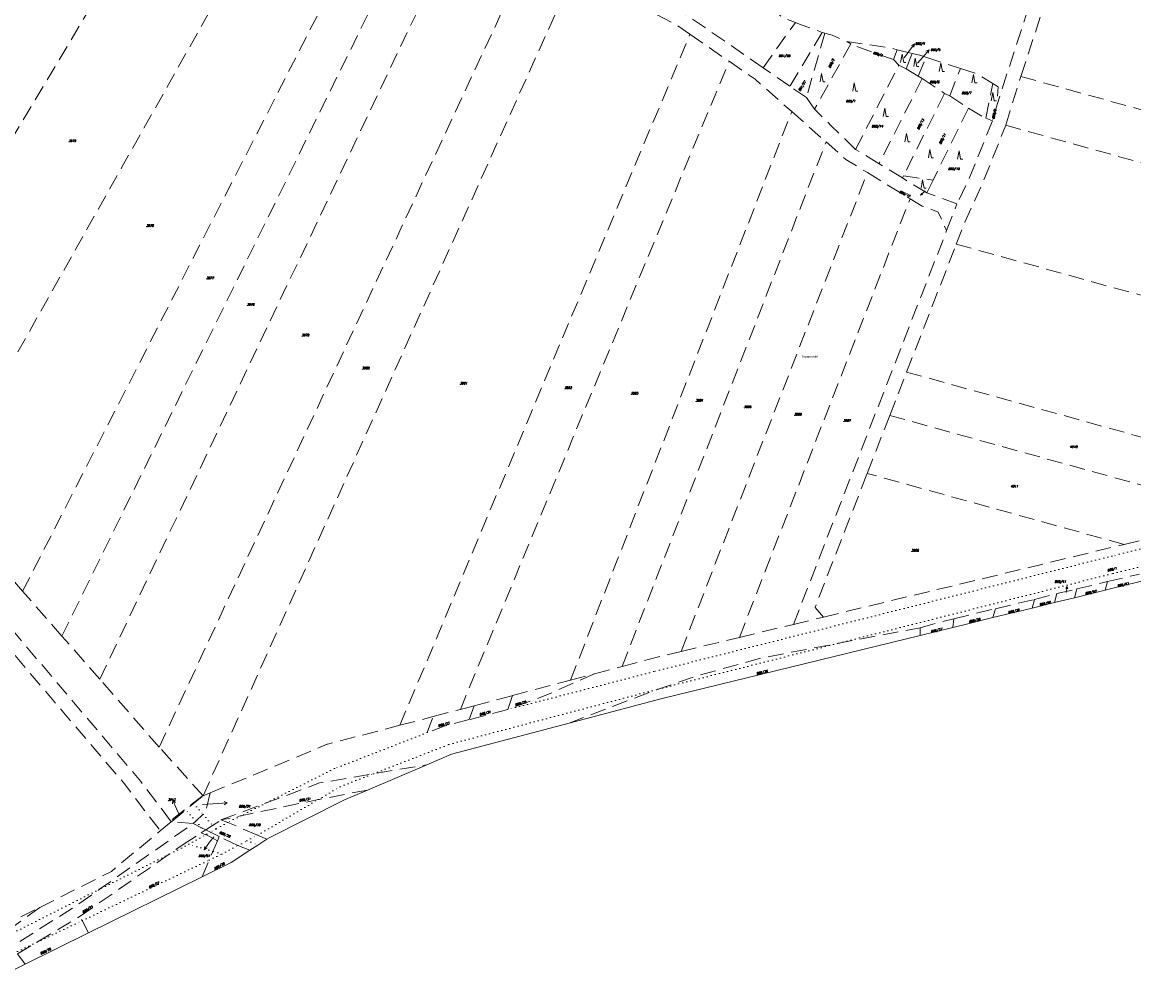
# Model space of a CAD drawing. Header units: metres. Extents: x -626722 to -621116, y -1178216 to -1174550.
# Tile 60 of 86: x -622781 to -622424, y -1178216 to -1177907. Entities that reach past the tile are written whole.
import ezdxf
from ezdxf.enums import TextEntityAlignment as Align

# ---------------------------------------------------------------- set-up
doc = ezdxf.new("R2010")
doc.units = ezdxf.units.M
doc.header["$MEASUREMENT"] = 0
doc.linetypes.add('DASHEDX2', pattern=[1.5, 1, -0.5])
doc.linetypes.add('DOT', pattern=[0.25, 0, -0.25])
for name, color, linetype, lineweight in [('8_kat_KN_Hranice katastrů', 200, 'FENCELINE1', 25), ('8_kat_KN_Hranice parcel', 200, 'DASHEDX2', 25), ('8_kat_KN_PČ popisy', 210, 'Continuous', 0), ('8_kat_KN_Slučkové čáry', 200, 'DOT', 25), ('8_kat_KN_Značky kultur', 7, 'Continuous', 0), ('8_kat_KN_Čísla parcel', 200, 'Continuous', 25)]:
    doc.layers.add(name, color=color, linetype=linetype, lineweight=lineweight)
doc.layers.add('8_kat_KN_Pomístní_názvy', color=210, linetype='Continuous')
doc.styles.add('Style-cs_Working', font='cs_Working.shx')
doc.styles.add('Style-ITALICS', font='ITALICS.shx')
doc.linetypes.add('FENCELINE1', pattern='A,0.25,-0.1,[133,ltypeshp.shx,S=0.1,R=0,X=-0.1,Y=0],-0.1,1', length=1.45)

# ---------------------------------------------------------------- blocks, each defined once
blk = doc.blocks.new('1029_3')
at = {"layer": '8_kat_KN_PČ popisy', "color": 6, "linetype": 'Continuous', "lineweight": 0}
for p, q in [((0, 0), (1.76, 2.43)), ((1.76, 2.43), (0.77, 1.91)), ((1.76, 2.43), (1.58, 1.32))]:
    blk.add_line(p, q, dxfattribs=at)
blk = doc.blocks.new('1029_4')
at = {"layer": '8_kat_KN_PČ popisy', "color": 6, "linetype": 'Continuous', "lineweight": 0}
for p, q in [((0, 0), (1.97, 2.27)), ((1.97, 2.27), (0.93, 1.84)), ((1.97, 2.27), (1.69, 1.18))]:
    blk.add_line(p, q, dxfattribs=at)
blk = doc.blocks.new('1029_5')
at = {"layer": '8_kat_KN_PČ popisy', "color": 6, "linetype": 'Continuous', "lineweight": 0}
for p, q in [((0, 0), (-1.42, -1.42)), ((-1.42, -1.42), (-1.19, -0.71)), ((-1.42, -1.42), (-0.71, -1.19))]:
    blk.add_line(p, q, dxfattribs=at)
blk = doc.blocks.new('1029_45')
at = {"layer": '8_kat_KN_PČ popisy', "color": 6, "linetype": 'Continuous', "lineweight": 0}
for p, q in [((0.31, 1.99), (-0.12, 1.38)), ((0, 0), (0.31, 1.99)), ((0.31, 1.99), (0.54, 1.27))]:
    blk.add_line(p, q, dxfattribs=at)
blk = doc.blocks.new('1029_51')
at = {"layer": '8_kat_KN_PČ popisy', "color": 6, "linetype": 'Continuous', "lineweight": 0}
for p, q in [((0, 0), (2.99, 0.21)), ((2.99, 0.21), (1.96, 0.64)), ((2.99, 0.21), (2.03, -0.36))]:
    blk.add_line(p, q, dxfattribs=at)
blk = doc.blocks.new('1029_61')
at = {"layer": '8_kat_KN_PČ popisy', "color": 6, "linetype": 'Continuous', "lineweight": 0}
for p, q in [((-1.22, 2.74), (-1.27, 1.62)), ((0, 0), (-1.22, 2.74)), ((-1.22, 2.74), (-0.36, 2.03))]:
    blk.add_line(p, q, dxfattribs=at)
blk = doc.blocks.new('1029_261')
at = {"layer": '8_kat_KN_PČ popisy', "color": 6, "linetype": 'Continuous', "lineweight": 0}
for p, q in [((0, 0), (-1.76, -2.43)), ((-1.76, -2.43), (-1.58, -1.32)), ((-1.76, -2.43), (-0.77, -1.91))]:
    blk.add_line(p, q, dxfattribs=at)
blk = doc.blocks.new('3.08_1')
at = {"layer": '8_kat_KN_Značky kultur', "color": 7, "linetype": 'Continuous', "lineweight": 13}
for p, q in [((0, 2.68), (-0.5, 0)), ((0.5, 0), (0, 2.68)), ((0.5, 0), (1.17, 0))]:
    blk.add_line(p, q, dxfattribs=at)

msp = doc.modelspace()

# ---------------------------------------------------------------- linework, layer by layer
at = {"layer": '8_kat_KN_Hranice katastrů', "lineweight": 13, "flags": 128}
msp.add_lwpolyline([(-625852.04, -1174626.53), (-626040.35, -1174699.9), (-626044.84, -1174701.65), (-626079.82, -1174732.74), (-626087.17, -1174724.59), (-626094.59, -1174716.36), (-626108.29, -1174725.86), (-626139.6, -1174663), (-626142.76, -1174651.47), (-626147.58, -1174633.84), (-626177.49, -1174657.65), (-626189.84, -1174646.23), (-626197.97, -1174638.7), (-626204.07, -1174633.06), (-626210.75, -1174626.88), (-626221.49, -1174616.94), (-626226.53, -1174612.28), (-626235.01, -1174604.43), (-626243.82, -1174596.28), (-626253.16, -1174587.64), (-626262.1, -1174579.36), (-626263.17, -1174578.37), (-626268.76, -1174573.2), (-626272.87, -1174569.4), (-626280.35, -1174562.48), (-626284.23, -1174558.89), (-626366.4, -1174553.29), (-626375.76, -1174552.65), (-626384.06, -1174552.09), (-626393.5, -1174551.44), (-626402.5, -1174550.83), (-626410.43, -1174550.29), (-626456.76, -1174672.2), (-626471.93, -1174695.74), (-626482.81, -1174713.06), (-626484.56, -1174715.84), (-626487.17, -1174720), (-626488.89, -1174723.62), (-626502.09, -1174751.47), (-626516.03, -1174780.89), (-626528.59, -1174807.4), (-626550.57, -1174812.23), (-626562.79, -1174814.91), (-626576.86, -1174818.14), (-626580.35, -1174818.94), (-626645.6, -1174953.22), (-626653.03, -1174970.15), (-626684.55, -1175037.86), (-626686, -1175040.97), (-626687.55, -1175044.3), (-626631.84, -1175118.59), (-626630.36, -1175120.56), (-626625.88, -1175124.38), (-626622.8, -1175127), (-626620, -1175129.38), (-626609.13, -1175138.65), (-626600.28, -1175161.93), (-626597.68, -1175186.91), (-626579.19, -1175203.5), (-626599.8, -1175222.22), (-626600.81, -1175225.76), (-626601.9, -1175229.61), (-626605.75, -1175243.12), (-626640.34, -1175364.6), (-626651.76, -1175404.73), (-626653.94, -1175412.37), (-626665.96, -1175418.01), (-626676.58, -1175422.98), (-626699.62, -1175445.56), (-626716.99, -1175471.64), (-626721.57, -1175478.51), (-626718.08, -1175490.63), (-626689.37, -1175590.24), (-626688.95, -1175591.71), (-626681.58, -1175617.3), (-626680.38, -1175637.27), (-626679.64, -1175649.67), (-626676.23, -1175706.44), (-626671.98, -1175777.17), (-626668.1, -1175841.75), (-626664.26, -1175877.5), (-626656.46, -1175949.97), (-626693.18, -1175993.2), (-626689.21, -1176029.64), (-626687.52, -1176031.68), (-626686.33, -1176033.12), (-626684.94, -1176034.8), (-626683.79, -1176036.18), (-626614, -1176120.42), (-626602.4, -1176130.73), (-626593.12, -1176137.86), (-626584.96, -1176144.14), (-626547.27, -1176144.38), (-626533.77, -1176144.46), (-626504.81, -1176143.65), (-626406.93, -1176152.31), (-626409.37, -1176159.67), (-626415.14, -1176177.06), (-626421.53, -1176196.31), (-626431.16, -1176225.32), (-626419.99, -1176232.13), (-626407.48, -1176241.56), (-626403.01, -1176244.94), (-626392.15, -1176253.13), (-626383.56, -1176259.6), (-626365.29, -1176273.38), (-626360.83, -1176275.9), (-626330.82, -1176292.85), (-626328.3, -1176294.69), (-626325.4, -1176296.82), (-626321.02, -1176300.02), (-626320.14, -1176301.38), (-626309.08, -1176318.54), (-626303.56, -1176327.1), (-626275.19, -1176343.14), (-626230.13, -1176368.62), (-626220.88, -1176362.84), (-626205.06, -1176368.5), (-626197.34, -1176371.41), (-626193.44, -1176372.88), (-626183.79, -1176376.53), (-626174.84, -1176382.62), (-626170.14, -1176387.02), (-626162.46, -1176394.2), (-626143.33, -1176415.21), (-626136.56, -1176422.64), (-626124.57, -1176443.84), (-626101.66, -1176469.79), (-626095.62, -1176476.63), (-626092.92, -1176473.71), (-626091.09, -1176475.08), (-626067.85, -1176492.43), (-626063.21, -1176495.9), (-626032.24, -1176523.03), (-626014.15, -1176529.78), (-626012.39, -1176529.73), (-625959.45, -1176528.25), (-625951.98, -1176531.09), (-625931.5, -1176538.9), (-625906.21, -1176553.11), (-625904.25, -1176554.21), (-625893.59, -1176557.55), (-625863.9, -1176576.76), (-625847.42, -1176579.14), (-625797.53, -1176586.33), (-625790.2, -1176587.39), (-625782.61, -1176588.48), (-625767.55, -1176590.66), (-625757.66, -1176592.09), (-625749.89, -1176593.21), (-625740.01, -1176594.64), (-625731.85, -1176595.81), (-625724.25, -1176596.91), (-625659.61, -1176606.23), (-625600.82, -1176614.71), (-625580.89, -1176617.58), (-625566.09, -1176619.72), (-625500.04, -1176629.25), (-625441.67, -1176637.67), (-625428.63, -1176639.55), (-625419.79, -1176635.78), (-625390.47, -1176623.27), (-625379.99, -1176631.32), (-625377.22, -1176633.45), (-625374.21, -1176639.52), (-625372.83, -1176641.65), (-625355.33, -1176677.54), (-625334.79, -1176715.1), (-625291.65, -1176758.17), (-625291.16, -1176758.66), (-625296.47, -1176769.25), (-625299.22, -1176774.94), (-625302.88, -1176782.5), (-625305.03, -1176793.68), (-625310.51, -1176822.23), (-625312.64, -1176833.29), (-625314.29, -1176841.87), (-625286.37, -1176852.42), (-625282.23, -1176853.99), (-625278.44, -1176855.42), (-625271.46, -1176858.07), (-625265.75, -1176860.23), (-625257.66, -1176863.28), (-625251.67, -1176865.54), (-625243.64, -1176868.58), (-625239.69, -1176870.07), (-625235.92, -1176871.5), (-625233, -1176872.61), (-625230.97, -1176873.37), (-625228.83, -1176874.18), (-625225.65, -1176875.39), (-625220.76, -1176877.24), (-625213.57, -1176879.95), (-625208.53, -1176881.86), (-625207.5, -1176882.25), (-625203.79, -1176882.99), (-625200.71, -1176883.61), (-625196.76, -1176884.4), (-625194.16, -1176884.91), (-625188.65, -1176886.01), (-625185.69, -1176886.6), (-625181.13, -1176887.52), (-625178.38, -1176888.07), (-625173.33, -1176889.07), (-625169.8, -1176889.78), (-625166.58, -1176890.42), (-625161.66, -1176891.41), (-625157.37, -1176892.26), (-625150.47, -1176893.64), (-625143.76, -1176894.98), (-625140.44, -1176895.65), (-625128.3, -1176894.51), (-625120.25, -1176893.76), (-625112.59, -1176893.04), (-625102.63, -1176892.11), (-625090.44, -1176890.97), (-625063.86, -1176897.07), (-625035.95, -1176903.47), (-625022.31, -1176906.6), (-625009.45, -1176909.55), (-624998.78, -1176912), (-624995.3, -1176912.8), (-625007.88, -1176967.15), (-625008.17, -1176968.39), (-625009.14, -1176972.57), (-624986.76, -1176980.28), (-624913.21, -1176997.19), (-624884.87, -1176999.81), (-624883.16, -1177024.84), (-624861.48, -1177028.76), (-624846.56, -1177030.78), (-624834.36, -1177032.44), (-624809.84, -1177029.18), (-624805.18, -1177026.79), (-624782.47, -1177015.11), (-624767.57, -1177010.58), (-624734.91, -1177007.55), (-624731.97, -1177006.52), (-624717.58, -1177001.48), (-624709.41, -1176998.62), (-624707.93, -1176998.1), (-624705.65, -1177001.63), (-624697.38, -1177014.35), (-624692.91, -1177021.23), (-624654.81, -1177110.04), (-624637.1, -1177114.08), (-624623.6, -1177117.16), (-624609.33, -1177120.42), (-624593.82, -1177123.95), (-624579.56, -1177127.21), (-624568.19, -1177129.8), (-624562.55, -1177131.09), (-624558.15, -1177132.09), (-624531.5, -1177138.17), (-624463.75, -1177155.33), (-624456.48, -1177157.17), (-624450.44, -1177158.7), (-624438.33, -1177161.77), (-624430.47, -1177163.76), (-624417.85, -1177166.96), (-624365.74, -1177180.16), (-624315.56, -1177192.88), (-624293.21, -1177198.54), (-624291.46, -1177198.98), (-624269.71, -1177204.49), (-624219.52, -1177217.21), (-624177.44, -1177227.71), (-624170.59, -1177229.04), (-624164.77, -1177230.17), (-624163.84, -1177230.35), (-624137.63, -1177236.06), (-624135.98, -1177236.43), (-624134.62, -1177236.74), (-624128.76, -1177238.06), (-624126.05, -1177238.67), (-624075.58, -1177277.81), (-624010.92, -1177327.96), (-623980.59, -1177351.48), (-623963.9, -1177364.42), (-623961.95, -1177365.93), (-623960.02, -1177367.43), (-623958.36, -1177368.72), (-623957.21, -1177370.73), (-623956.24, -1177372.43), (-623953.07, -1177377.97), (-623944.01, -1177379.83), (-623941.71, -1177380.3), (-623930.34, -1177382.63), (-623795.45, -1177410.26), (-623737.18, -1177422.2), (-623726.41, -1177424.41), (-623719.17, -1177425.89), (-623704.71, -1177428.85), (-623697.74, -1177430.28), (-623691.6, -1177431.54), (-623685.53, -1177432.78), (-623679.04, -1177434.11), (-623672.5, -1177435.45), (-623665.66, -1177436.85), (-623659.17, -1177438.18), (-623646.49, -1177440.78), (-623640.87, -1177441.93), (-623625.74, -1177445.03), (-623626.14, -1177447.49), (-623626.46, -1177449.46), (-623626.86, -1177451.92), (-623622.56, -1177452.81), (-623615.96, -1177454.18), (-623608.24, -1177455.78), (-623597.23, -1177458.06), (-623571.65, -1177463.35), (-623563.33, -1177465.08), (-623553.82, -1177467.05), (-623537.12, -1177470.5), (-623519.98, -1177474.05), (-623513.98, -1177475.3), (-623460.27, -1177486.42), (-623461.13, -1177491.34), (-623461.71, -1177494.67), (-623465.49, -1177516.45), (-623482.16, -1177612.45), (-623502.72, -1177730.81), (-623503.88, -1177737.5), (-623504.31, -1177740.18), (-623504.62, -1177742.13), (-623505.08, -1177745.05), (-623502.72, -1177745.5), (-623480.65, -1177750.11), (-623468.69, -1177752.61), (-623434.69, -1177759.71), (-623431.3, -1177760.42), (-623411.88, -1177764.48), (-623403.24, -1177766.28), (-623401.25, -1177766.7), (-623399.85, -1177766.95), (-623395.04, -1177767.79), (-623375.45, -1177771.24), (-623371.57, -1177787.88), (-623369.81, -1177795.42), (-623345.41, -1177899.96), (-623331.38, -1177960.09), (-623330.3, -1177964.72), (-623330.16, -1177965.32), (-623330.71, -1177967.86), (-623332.08, -1177974.23), (-623332.26, -1177975.07), (-623332.78, -1177977.46), (-623328.58, -1177978.24), (-623313.3, -1177981.08), (-623287.47, -1177990.63), (-623264.45, -1178002.83), (-623261.29, -1178004.34), (-623253.54, -1178008.05), (-623242.61, -1178013.28), (-623237.92, -1178015.52), (-623150.45, -1178060.72), (-623147.34, -1178062.33), (-623102, -1178085.75), (-622964.39, -1178156.68), (-622922.17, -1178178.6), (-622878.91, -1178194.83), (-622877.34, -1178195.42), (-622828.97, -1178211.5), (-622812.21, -1178214.98), (-622808.58, -1178215.73), (-622807.82, -1178215.61), (-622800.1, -1178214.37), (-622795.23, -1178213.6), (-622785.8, -1178212.09), (-622780.44, -1178209.44), (-622760.13, -1178199.4), (-622723.64, -1178181.35), (-622714.31, -1178176.74), (-622708.27, -1178172.83), (-622705.71, -1178171.18), (-622702.81, -1178169.3), (-622702.1, -1178168.84), (-622677.92, -1178156.68), (-622670.5, -1178153.51), (-622651.49, -1178145.38), (-622643.54, -1178141.98), (-622605.79, -1178132), (-622576.29, -1178124.2), (-622492.96, -1178103.84), (-622482.49, -1178101.28), (-622477.67, -1178100.1), (-622469.7, -1178098.15), (-622457.02, -1178095.06), (-622449.88, -1178093.31), (-622443.45, -1178091.74), (-622433.61, -1178089.33), (-622431.06, -1178088.71), (-622423.14, -1178086.72), (-622412.11, -1178083.94), (-622405.93, -1178082.38), (-622400.06, -1178080.91), (-622395.05, -1178079.64), (-622391.18, -1178078.67), (-622356.2, -1178069.86), (-622351.1, -1178068.58), (-622340.21, -1178065.84), (-622334.46, -1178064.39), (-622329.5, -1178063.14), (-622318.7, -1178060.42), (-622308.12, -1178057.76), (-622297.43, -1178055.06), (-622287.34, -1178052.52), (-622279.56, -1178050.56), (-622235.46, -1178039.46), (-622232.64, -1178038.76), (-622199.97, -1178030.63), (-622087.18, -1178002.56), (-622085.85, -1178002.23), (-622081.88, -1178001.34), (-622080.97, -1177998.22), (-622078.95, -1177991.33), (-622078.18, -1177988.69), (-622074.87, -1177975.28), (-622073.81, -1177970.98), (-622059.95, -1177914.89), (-622055.85, -1177875.6), (-622054.42, -1177858.33), (-622038.55, -1177798.48), (-622036.99, -1177789.81), (-622068.8, -1177779.38), (-622087.72, -1177773.17), (-622109.7, -1177760.45), (-622118.17, -1177755.55), (-622120.26, -1177752.94), (-622152.52, -1177712.6), (-622181.7, -1177693.4), (-622264.99, -1177665.15), (-622291.95, -1177659), (-622360.46, -1177643.93), (-622367.2, -1177642.45), (-622378.61, -1177636.84), (-622423.28, -1177605.81), (-622461.58, -1177568.64), (-622484.26, -1177552.66), (-622597.41, -1177527.71), (-622635.3, -1177509), (-622658.05, -1177502.91), (-622725.11, -1177494.82), (-622731.43, -1177491.33), (-622738.6, -1177487.37), (-622741.35, -1177485.85), (-622747.51, -1177487.23), (-622781.03, -1177494.72), (-622781.56, -1177493.2), (-622782.07, -1177491.71), (-622783.44, -1177487.73), (-622784.4, -1177484.95), (-622786.68, -1177477.63), (-622768.07, -1177471.87), (-622726.08, -1177458.86), (-622708.4, -1177453.39), (-622702.77, -1177451.64), (-622684.6, -1177446.02), (-622568.57, -1177410.08), (-622555.54, -1177406.23), (-622562.78, -1177372.51), (-622566.79, -1177361.45), (-622570.17, -1177352.12), (-622575.79, -1177336.61), (-622578.15, -1177330.14), (-622579.7, -1177325.87), (-622592.9, -1177289.64), (-622595.15, -1177283.48), (-622599.08, -1177272.69), (-622598.15, -1177272.02), (-622596.62, -1177270.91), (-622590.17, -1177266.25), (-622587.06, -1177264.01), (-622567.07, -1177274.84), (-622530.66, -1177265.46), (-622512.42, -1177244.02), (-622499.95, -1177220.44), (-622498.04, -1177199.81), (-622497.43, -1177193.25), (-622513.53, -1177163.74), (-622536.86, -1177114.27), (-622538.02, -1177097.04), (-622544.27, -1177004.46), (-622545.01, -1176993.53), (-622545.28, -1176989.54), (-622525.81, -1176919.76), (-622519.47, -1176904.57), (-622516.52, -1176895.56), (-622512.57, -1176883.51), (-622497.26, -1176836.75), (-622496.44, -1176835.36), (-622470.35, -1176791.24), (-622470.21, -1176791), (-622467.4, -1176786.25), (-622434.65, -1176761.78), (-622430.98, -1176756.2), (-622417.74, -1176736.1), (-622397.39, -1176663.53), (-622375.31, -1176618.82), (-622351.21, -1176606.81), (-622331.55, -1176584.66), (-622297.25, -1176515.77), (-622247.39, -1176461.84), (-622221.21, -1176441.78), (-622198.71, -1176431.48), (-622182.15, -1176419.39), (-622160.36, -1176419.51), (-622158.27, -1176422.4), (-622156.31, -1176425.09), (-622155.37, -1176426.4), (-622146.92, -1176438.05), (-622136.86, -1176442.9), (-622125.45, -1176444.04), (-622118.72, -1176444.71), (-622111.76, -1176445.4), (-622111.04, -1176445.47), (-622097.72, -1176446.8), (-622062.24, -1176442.63), (-622025.22, -1176458.05), (-622020.19, -1176461.21), (-622012.4, -1176466.11), (-622001.09, -1176475.06), (-621971.85, -1176491.46), (-621963.89, -1176495.93), (-621961.96, -1176497.01), (-621962.13, -1176493.44), (-621962.85, -1176477.76), (-621969.83, -1176473.02), (-621972.32, -1176471.33), (-621972.38, -1176471.28), (-621977.22, -1176468), (-621984.53, -1176463.03), (-621989.76, -1176459.47), (-622003.38, -1176443.22), (-622023.55, -1176435.19), (-622030.74, -1176432.32), (-622048.78, -1176426.57), (-622102.82, -1176409.35), (-622132.66, -1176383.61), (-622141.78, -1176379.09), (-622162.3, -1176368.94), (-622182.81, -1176358.78), (-622203.33, -1176348.62), (-622215.84, -1176342.43), (-622217.61, -1176341.55), (-622237.69, -1176347.6), (-622252.54, -1176347.82), (-622264.51, -1176347.99), (-622271.49, -1176348.1), (-622278.66, -1176348.2), (-622303.55, -1176348.57), (-622307.74, -1176348.24), (-622313.05, -1176347.82), (-622509.65, -1176332.31), (-622522.44, -1176331.3), (-622523.47, -1176328.33), (-622525.73, -1176321.86), (-622526.91, -1176318.45), (-622529.58, -1176310.79), (-622538.84, -1176284.24), (-622573.66, -1176272.8), (-622575.07, -1176272.35), (-622602.72, -1176263.46), (-622652.9, -1176250.88), (-622661.13, -1176248.81), (-622667.67, -1176247.17), (-622668.41, -1176247.08), (-622670.8, -1176246.78), (-622673.67, -1176246.42), (-622674.5, -1176246.32), (-622692.64, -1176244.07), (-622696.28, -1176243.62), (-622700.57, -1176243.09), (-622707.85, -1176242.18), (-622716.13, -1176241.16), (-622723.9, -1176240.2), (-622731.95, -1176239.2), (-622732.34, -1176239.15), (-622739.58, -1176238.25), (-622746.64, -1176237.37), (-622749.55, -1176237.01), (-622733.65, -1176154.44), (-622700.54, -1175982.48), (-622700.36, -1175981.54), (-622699.67, -1175977.97), (-622698.92, -1175974.04), (-622698.34, -1175971.01), (-622687.88, -1175916.7), (-622660.91, -1175766.94), (-622654.83, -1175733.2), (-622640.45, -1175684.53), (-622638.82, -1175679.04), (-622638.47, -1175677.86), (-622636.01, -1175669.51), (-622640.99, -1175669.14), (-622659.28, -1175667.79), (-622679.29, -1175649.45), (-622710.67, -1175613.63), (-622736.93, -1175603.53), (-622780.89, -1175586.63), (-622817.66, -1175573.34), (-622850.41, -1175560.14), (-622858.52, -1175556.87), (-622865.8, -1175554.67), (-622894.55, -1175546.01), (-622923.33, -1175540.13), (-622924.99, -1175540.08), (-622938.18, -1175539.71), (-622986.92, -1175538.35), (-622996.3, -1175545.8), (-623004.02, -1175547.35), (-623009.54, -1175543.61), (-623024.77, -1175537.84), (-623039.52, -1175532.26), (-623088.53, -1175522.77), (-623098.46, -1175520.85), (-623183.64, -1175504.36), (-623188.06, -1175503.5), (-623213.91, -1175498.5), (-623314.42, -1175479.04), (-623334.39, -1175475.17), (-623358.28, -1175470.55), (-623367.67, -1175468.73), (-623403.57, -1175461.78), (-623407.64, -1175460.99), (-623451.72, -1175452.45), (-623471.52, -1175448.62), (-623476.63, -1175447.63), (-623503.08, -1175442.51), (-623545.94, -1175434.21), (-623571.62, -1175429.24), (-623574.73, -1175428.64), (-623582.71, -1175427.09), (-623584.32, -1175426.78), (-623593.92, -1175424.92), (-623598.69, -1175424), (-623621.54, -1175416.62), (-623641.26, -1175410.25), (-623645.3, -1175407.72), (-623651.85, -1175403.62), (-623661.11, -1175401.57), (-623677.99, -1175395.49), (-623716.17, -1175381.75), (-623821.31, -1175343.9), (-623822.78, -1175343.37), (-623826.37, -1175352.23), (-623838.09, -1175381.12), (-623839.41, -1175384.36), (-623842.48, -1175391.94), (-623844.76, -1175397.56), (-623848.71, -1175395.95), (-623853.6, -1175393.95), (-623864.51, -1175389.49), (-623877.04, -1175384.37), (-623899.48, -1175375.2), (-623913.17, -1175369.61), (-623921.39, -1175366.25), (-623931.98, -1175361.92), (-623943.52, -1175357.2), (-623947.18, -1175355.71), (-623952.99, -1175353.34), (-623965.84, -1175349.08), (-623972.42, -1175346.9), (-623984.43, -1175342.92), (-623992.28, -1175340.32), (-624017.35, -1175332.01), (-624032.51, -1175326.98), (-624046.92, -1175322.21), (-624061.99, -1175317.21), (-624073.47, -1175313.41), (-624076.66, -1175312.35), (-624087.61, -1175308.71), (-624091.33, -1175307.48), (-624101.34, -1175304.17), (-624106.82, -1175302.35), (-624113.5, -1175301.17), (-624118.24, -1175300.33), (-624129.53, -1175298.33), (-624133.89, -1175297.56), (-624151.02, -1175294.53), (-624151.52, -1175294.44), (-624172.03, -1175290.81), (-624186.19, -1175288.3), (-624187.09, -1175288), (-624194.53, -1175285.47), (-624198.59, -1175284.09), (-624205.73, -1175281.67), (-624212.31, -1175279.43), (-624227.17, -1175274.38), (-624238.4, -1175270.57), (-624259.44, -1175263.43), (-624275.87, -1175257.85), (-624299.08, -1175249.97), (-624301.46, -1175249.16), (-624313.52, -1175245.81), (-624342.41, -1175237.79), (-624359.84, -1175232.95), (-624361.68, -1175232.44), (-624394.55, -1175223.32), (-624398.65, -1175222.18), (-624421.01, -1175215.97), (-624483.58, -1175191.07), (-624513.75, -1175179.07), (-624530.67, -1175171), (-624538.61, -1175167.21), (-624555.74, -1175162.8), (-624591.3, -1175152.22), (-624616.6, -1175146.76), (-624669.36, -1175122.42), (-624675.53, -1175119.79), (-624681, -1175117.47), (-624701.37, -1175108.8), (-624727.01, -1175103.3), (-624746.71, -1175099.08), (-624769.57, -1175100.35), (-624771.98, -1175100.01), (-624795.35, -1175096.73), (-624805.39, -1175095.32), (-624823.86, -1175088.76), (-624829.6, -1175083.81), (-624841.52, -1175073.52), (-624857.12, -1175057.81), (-624863.3, -1175051.59), (-624869.83, -1175045.01), (-624876.29, -1175040.67), (-624892.64, -1175029.67), (-624937.61, -1174997.86), (-624939.04, -1175000.11), (-624941.81, -1175004.46), (-624944.6, -1175008.85), (-624963.63, -1175006.96), (-625019.59, -1175001.41), (-625073.91, -1174996.02), (-625074.39, -1174997.67), (-625096.23, -1175073.28), (-625183.77, -1175056.93), (-625265.34, -1175036.6), (-625288.39, -1175030.85), (-625293.16, -1175029.66), (-625299.12, -1175028.18), (-625337.06, -1175018.72), (-625388.84, -1175005.82), (-625464.8, -1174986.89), (-625495.36, -1174979.27), (-625512.53, -1174974.99), (-625543.08, -1174967.38), (-625574.39, -1174959.57), (-625576.76, -1174958.98), (-625579.4, -1174958.32), (-625579.67, -1174958.25), (-625587.62, -1174953.77), (-625615.29, -1174938.17), (-625639.27, -1174924.66), (-625651.18, -1174917.94), (-625659.41, -1174913.3), (-625667.61, -1174908.68), (-625687.09, -1174897.7), (-625697.09, -1174892.07), (-625701.5, -1174889.58), (-625704.92, -1174885.17), (-625711.81, -1174876.29), (-625717.7, -1174868.69), (-625719.42, -1174866.48), (-625721.06, -1174864.36), (-625724.39, -1174860.06), (-625726.69, -1174857.09), (-625729.25, -1174853.8), (-625730.41, -1174852.3), (-625731.76, -1174848.68), (-625734.18, -1174842.18), (-625737.88, -1174832.26), (-625738.58, -1174830.37), (-625740.44, -1174825.37), (-625742.03, -1174821.11), (-625747.34, -1174806.85), (-625757.52, -1174779.52), (-625765.58, -1174757.89), (-625771.8, -1174741.18), (-625780.24, -1174729.34), (-625789.62, -1174716.2), (-625798.16, -1174704.22), (-625803.67, -1174696.5), (-625809.22, -1174688.71), (-625810.19, -1174687.35), (-625811.75, -1174685.5), (-625813.79, -1174683.1), (-625814.16, -1174682.55), (-625828.4, -1174661.5), (-625830.3, -1174658.68), (-625833.25, -1174654.32), (-625833.44, -1174654.04), (-625841.42, -1174642.24), (-625842.46, -1174640.7), (-625852.04, -1174626.53)], close=True, dxfattribs=at)
at = {"layer": '8_kat_KN_Hranice parcel', "lineweight": 13, "ltscale": 5}
for p, q in [((-622425.61, -1177802.32), (-622468.3, -1177933.32)), ((-622543.44, -1177921.55), (-622569.05, -1177903.88)), ((-622543.44, -1177921.55), (-622533.08, -1177906.97)), ((-622566.94, -1177910.8), (-622554.37, -1177919.48)), ((-622524.44, -1177910.18), (-622534.85, -1177927.48)), ((-622523.58, -1177910.44), (-622529.55, -1177931.14)), ((-622524.44, -1177910.18), (-622523.58, -1177910.44)), ((-622515.26, -1177913.92), (-622516.55, -1177913.13)), ((-622515.26, -1177913.92), (-622526.94, -1177934.9)), ((-622501.53, -1177918.89), (-622500.38, -1177915.75)), ((-622500.38, -1177915.75), (-622495.58, -1177916.94)), ((-622497.45, -1177921.87), (-622495.58, -1177916.94)), ((-622513.74, -1177947.76), (-622499.81, -1177920.67)), ((-622499.81, -1177920.67), (-622501.53, -1177918.89)), ((-622499.81, -1177920.67), (-622497.45, -1177921.87)), ((-622493.59, -1177924.25), (-622491.16, -1177918.17)), ((-622491.16, -1177918.17), (-622480.08, -1177921.75)), ((-622534.85, -1177927.48), (-622543.44, -1177921.55)), ((-622497.45, -1177921.87), (-622493.59, -1177924.25)), ((-622493.59, -1177924.25), (-622492.3, -1177925.04)), ((-622483.5, -1177930.61), (-622480.08, -1177921.75)), ((-622465.52, -1177940.01), (-622460.64, -1177924.35)), ((-622460.64, -1177924.35), (-622358.68, -1177952.54)), ((-622529.55, -1177931.14), (-622534.85, -1177927.48)), ((-622492.3, -1177925.04), (-622506.21, -1177952.36)), ((-622492.3, -1177925.04), (-622485.21, -1177929.81)), ((-622471.91, -1177937.76), (-622469.65, -1177926.64)), ((-622526.94, -1177934.9), (-622529.55, -1177931.14)), ((-622485.21, -1177929.81), (-622498.31, -1177956.23)), ((-622485.21, -1177929.81), (-622483.5, -1177930.61)), ((-622483.5, -1177930.61), (-622477.49, -1177934.58)), ((-622477.49, -1177934.58), (-622488.86, -1177957.63)), ((-622477.49, -1177934.58), (-622471.91, -1177937.76)), ((-622468.3, -1177933.32), (-622469.76, -1177938.55)), ((-622605.28, -1178118.21), (-622534.25, -1177935.64)), ((-622534.25, -1177935.64), (-622523.22, -1177945.38)), ((-622471.91, -1177937.76), (-622469.76, -1177938.55)), ((-622588.76, -1178113.82), (-622523.22, -1177945.38)), ((-622506.21, -1177952.36), (-622513.74, -1177947.76)), ((-622498.69, -1177956.95), (-622506.21, -1177952.36)), ((-622569.78, -1178109.02), (-622509.94, -1177955.23)), ((-622509.94, -1177955.23), (-622496.24, -1177963.62)), ((-622498.31, -1177956.23), (-622498.69, -1177956.95)), ((-622498.31, -1177956.23), (-622488.86, -1177957.63)), ((-622490.84, -1177961.75), (-622498.69, -1177956.95)), ((-622488.86, -1177957.63), (-622490.84, -1177961.75)), ((-622551.05, -1178104.49), (-622496.24, -1177963.62)), ((-622481.17, -1177965.29), (-622490.84, -1177961.75)), ((-622484.49, -1177973.83), (-622481.17, -1177965.29)), ((-622533.7, -1178100.3), (-622484.49, -1177973.83)), ((-622502.77, -1178033.21), (-622497.35, -1178019.29)), ((-622497.35, -1178019.29), (-622358.29, -1178057.75)), ((-622510, -1178051.81), (-622502.77, -1178033.21)), ((-622502.77, -1178033.21), (-622387.91, -1178064.98)), ((-622427.47, -1178074.63), (-622510, -1178051.81)), ((-622781.3, -1178089.67), (-622808.59, -1178058.55)), ((-622427.47, -1178074.63), (-622387.91, -1178064.98)), ((-622432.82, -1178086.57), (-622422.51, -1178084.19)), ((-622442.69, -1178088.95), (-622432.82, -1178086.57)), ((-622433.61, -1178089.33), (-622432.82, -1178086.57)), ((-622768.69, -1178104.05), (-622781.3, -1178089.67)), ((-622456.25, -1178092.29), (-622449.04, -1178090.44)), ((-622449.88, -1178093.31), (-622449.04, -1178090.44)), ((-622449.04, -1178090.44), (-622442.69, -1178088.95)), ((-622443.45, -1178091.74), (-622442.69, -1178088.95)), ((-622482.18, -1178098.49), (-622468.81, -1178095.29)), ((-622469.7, -1178098.15), (-622468.81, -1178095.29)), ((-622468.81, -1178095.29), (-622456.25, -1178092.29)), ((-622457.02, -1178095.06), (-622456.25, -1178092.29)), ((-622533.7, -1178100.3), (-622524.06, -1178097.97)), ((-622492.96, -1178101.37), (-622482.18, -1178098.49)), ((-622482.49, -1178101.28), (-622482.18, -1178098.49)), ((-622551.05, -1178104.49), (-622533.7, -1178100.3)), ((-622492.96, -1178103.84), (-622492.96, -1178101.37)), ((-622756.52, -1178117.94), (-622768.69, -1178104.05)), ((-622569.78, -1178109.02), (-622551.05, -1178104.49)), ((-622605.28, -1178118.21), (-622597.6, -1178116.17)), ((-622597.6, -1178116.17), (-622588.76, -1178113.82)), ((-622737.44, -1178139.71), (-622756.52, -1178117.94)), ((-622623.95, -1178123.17), (-622605.28, -1178118.21)), ((-622636.28, -1178126.44), (-622623.95, -1178123.17)), ((-622625.49, -1178127.68), (-622623.95, -1178123.17)), ((-622640.7, -1178127.62), (-622636.28, -1178126.44)), ((-622637.81, -1178130.88), (-622636.28, -1178126.44)), ((-622625.49, -1178127.68), (-622637.81, -1178130.88)), ((-622660.11, -1178132.72), (-622649.45, -1178129.93)), ((-622651.33, -1178135.09), (-622649.45, -1178129.93)), ((-622723.35, -1178155.4), (-622737.44, -1178139.71)), ((-622723.35, -1178155.4), (-622721.08, -1178154.45)), ((-622733.56, -1178163.71), (-622733.83, -1178163.36)), ((-622733.56, -1178163.71), (-622733.41, -1178163.59)), ((-622726.57, -1178164.3), (-622733.41, -1178163.59)), ((-622715.4, -1178163.89), (-622717.6, -1178163.13)), ((-622737.08, -1178166.63), (-622733.56, -1178163.71)), ((-622723, -1178166.64), (-622723.99, -1178167.29)), ((-622722.49, -1178166.31), (-622723, -1178166.64)), ((-622705.82, -1178168.01), (-622715.4, -1178163.89)), ((-622729.77, -1178171.04), (-622723.99, -1178167.29)), ((-622722.27, -1178167.93), (-622718.71, -1178169.84)), ((-622720.17, -1178173.25), (-622718.71, -1178169.84)), ((-622718.71, -1178169.84), (-622718.12, -1178168.46)), ((-622712.19, -1178171.37), (-622718.12, -1178168.46)), ((-622702.81, -1178169.3), (-622705.82, -1178168.01)), ((-622708.27, -1178172.83), (-622712.19, -1178171.37)), ((-622780.44, -1178209.44), (-622782.9, -1178206.17))]:
    msp.add_line(p, q, dxfattribs=at)
at = {"layer": '8_kat_KN_Hranice parcel', "lineweight": 13, "ltscale": 5, "flags": 128}
for points in [[(-622460.64, -1177924.35), (-622420.94, -1177802.51), (-622415.13, -1177799.44), (-622341.77, -1177821.33), (-622326.87, -1177826.02)], [(-622835, -1178028.42), (-622773.97, -1177926.31), (-622712.94, -1177824.19)], [(-622808.59, -1178058.55), (-622749.4, -1177953.47), (-622690.21, -1177848.38)], [(-622781.3, -1178089.67), (-622724.3, -1177978.33), (-622667.29, -1177866.99)], [(-622768.69, -1178104.05), (-622711.56, -1177988.03), (-622654.44, -1177872.02)], [(-622756.52, -1178117.94), (-622699.12, -1177997.27), (-622641.73, -1177876.59)], [(-622737.44, -1178139.71), (-622678.01, -1178012.27), (-622618.58, -1177884.83)], [(-622723.35, -1178155.4), (-622663.77, -1178023.23), (-622604.21, -1177891.07)], [(-622604.21, -1177891.07), (-622598.73, -1177893.44), (-622571.61, -1177907.58), (-622566.94, -1177910.8)], [(-622541.45, -1177901.6), (-622537.37, -1177905.38), (-622533.08, -1177906.97)], [(-622533.08, -1177906.97), (-622531.2, -1177907.73), (-622526.69, -1177909.32), (-622524.44, -1177910.18)], [(-622660.11, -1178132.72), (-622613.52, -1178021.76), (-622566.94, -1177910.8)], [(-622523.58, -1177910.44), (-622521.27, -1177911.14), (-622516.55, -1177913.13)], [(-622516.55, -1177913.13), (-622502.5, -1177915.23), (-622500.38, -1177915.75)], [(-622501.53, -1177918.89), (-622507.54, -1177916.9), (-622511.83, -1177915.31), (-622515.26, -1177913.92)], [(-622495.58, -1177916.94), (-622493.05, -1177917.56), (-622491.16, -1177918.17)], [(-622640.7, -1178127.62), (-622597.53, -1178023.55), (-622554.37, -1177919.48)], [(-622554.37, -1177919.48), (-622546, -1177925.25), (-622534.25, -1177935.64)], [(-622480.08, -1177921.75), (-622474.93, -1177923.41), (-622469.65, -1177926.64)], [(-622469.65, -1177926.64), (-622467.91, -1177927.7), (-622468.3, -1177933.32)], [(-622513.74, -1177947.76), (-622521.56, -1177940.16), (-622526.94, -1177934.9)], [(-622469.76, -1177938.55), (-622477.7, -1177958.22), (-622481.17, -1177965.29)], [(-622481.38, -1177978.21), (-622478.63, -1177971.16), (-622474.63, -1177962.42), (-622473.07, -1177959.02), (-622465.52, -1177940.01)], [(-622465.52, -1177940.01), (-622327.79, -1177978.09), (-622189.56, -1178016.31)], [(-622523.22, -1177945.38), (-622516.88, -1177950.99), (-622509.94, -1177955.23)], [(-622496.24, -1177963.62), (-622492.39, -1177965.98), (-622487.23, -1177967.89), (-622484.49, -1177973.83)], [(-622497.35, -1178019.29), (-622488.58, -1177996.74), (-622481.38, -1177978.21)], [(-622481.38, -1177978.21), (-622377.85, -1178006.84), (-622270.89, -1178036.42)], [(-622733.83, -1178163.36), (-622743.31, -1178150.78), (-622826.11, -1178053.22), (-622829.54, -1178049.18), (-622840.23, -1178037.3), (-622861.16, -1178012.67), (-622861.87, -1178011.76)], [(-622524.06, -1178097.97), (-622526.77, -1178094.91), (-622510, -1178051.81)], [(-622832.46, -1178053.33), (-622749.05, -1178150.98), (-622737.08, -1178166.63)], [(-622524.06, -1178097.97), (-622431.21, -1178075.54), (-622427.47, -1178074.63)], [(-622605.79, -1178132), (-622577.11, -1178121.11), (-622565.51, -1178117.07), (-622544.05, -1178111.11), (-622519.07, -1178106.35), (-622492.96, -1178101.37)], [(-622588.76, -1178113.82), (-622579.89, -1178111.46), (-622569.78, -1178109.02)], [(-622597.6, -1178116.17), (-622611.79, -1178122.52), (-622625.49, -1178127.68)], [(-622649.45, -1178129.93), (-622646.62, -1178129.19), (-622640.7, -1178127.62)], [(-622637.81, -1178130.88), (-622645.92, -1178132.99), (-622651.33, -1178135.09)], [(-622721.08, -1178154.45), (-622683.47, -1178138.83), (-622683.36, -1178138.79), (-622660.11, -1178132.72)], [(-622717.6, -1178163.13), (-622703.02, -1178157.65), (-622685.93, -1178151.24), (-622668.57, -1178148.29), (-622651.49, -1178145.38)], [(-622723.35, -1178155.4), (-622723.6, -1178155.5), (-622733.83, -1178163.36)], [(-622733.41, -1178163.59), (-622728.84, -1178159.86), (-622726.37, -1178157.86), (-622723.35, -1178155.4)], [(-622721.08, -1178154.45), (-622722.49, -1178160.52), (-622723.35, -1178161.32), (-622725.7, -1178163.5), (-622726.57, -1178164.3)], [(-622670.5, -1178153.51), (-622686.27, -1178156.55), (-622711.23, -1178161.79), (-622717.6, -1178163.13)], [(-622722.49, -1178166.31), (-622720.27, -1178164.87), (-622717.6, -1178163.13)], [(-622800.1, -1178214.37), (-622799.84, -1178212.22), (-622792.14, -1178207.87), (-622784.51, -1178203.56), (-622764.73, -1178191.11), (-622756.6, -1178185.4), (-622726.57, -1178164.3)], [(-622775.76, -1178191.22), (-622752.77, -1178179.63), (-622737.08, -1178166.63)], [(-622726.57, -1178164.3), (-622723.87, -1178165.63), (-622722.49, -1178166.31)], [(-622718.12, -1178168.46), (-622720.98, -1178167.05), (-622722.49, -1178166.31)], [(-622723.99, -1178167.29), (-622722.43, -1178167.87), (-622722.27, -1178167.93)], [(-622903.89, -1178171.37), (-622872.35, -1178183.07), (-622824.39, -1178198.56), (-622822.51, -1178198.73), (-622810.66, -1178199.8), (-622792.27, -1178197.81), (-622787.91, -1178197.34), (-622775.76, -1178191.22)], [(-622762.84, -1178194.06), (-622734.2, -1178174.13), (-622729.77, -1178171.04)], [(-622723.64, -1178181.35), (-622721.35, -1178176), (-622720.17, -1178173.25)], [(-622775.76, -1178191.22), (-622787.14, -1178199.36), (-622791.87, -1178201.6), (-622803.68, -1178207.2), (-622827.29, -1178202.94), (-622907.09, -1178175.48)], [(-622782.9, -1178206.17), (-622776.63, -1178202.38), (-622762.84, -1178194.06)], [(-622760.13, -1178199.4), (-622762.13, -1178195.46), (-622762.84, -1178194.06)]]:
    msp.add_lwpolyline(points, dxfattribs=at)
at = {"layer": '8_kat_KN_PČ popisy', "lineweight": 0}
for p, q in [((-622498.12, -1177918.38), (-622496.59, -1177916.31)), ((-622493.83, -1177920.08), (-622492.09, -1177918.1)), ((-622730.99, -1178161.4), (-622731.85, -1178159.53)), ((-622723.48, -1178158.19), (-622718.57, -1178157.88)), ((-622719.93, -1178168.49), (-622721.23, -1178170.3))]:
    msp.add_line(p, q, dxfattribs=at)
at = {"layer": '8_kat_KN_Slučkové čáry', "lineweight": 0, "ltscale": 5}
for p, q in [((-622237.56, -1178031.02), (-622431.42, -1178078.38)), ((-622431.01, -1178083.95), (-622236.18, -1178036.55)), ((-622431.42, -1178078.38), (-622578.59, -1178115.5)), ((-622519.07, -1178106.35), (-622431.01, -1178083.95)), ((-622577.11, -1178121.11), (-622519.07, -1178106.35)), ((-622578.59, -1178115.5), (-622625.49, -1178127.68)), ((-622644.36, -1178138.88), (-622577.11, -1178121.11)), ((-622651.33, -1178135.09), (-622681.16, -1178146.65)), ((-622668.57, -1178148.29), (-622644.36, -1178138.88)), ((-622681.16, -1178146.65), (-622703.02, -1178157.65)), ((-622679.29, -1178152.45), (-622668.57, -1178148.29)), ((-622686.27, -1178156.55), (-622679.29, -1178152.45)), ((-622725.7, -1178163.5), (-622728.84, -1178159.86)), ((-622726.37, -1178157.86), (-622723.35, -1178161.32)), ((-622703.02, -1178157.65), (-622711.23, -1178161.79)), ((-622705.82, -1178168.01), (-622686.27, -1178156.55)), ((-622723.87, -1178165.63), (-622725.7, -1178163.5)), ((-622723.35, -1178161.32), (-622720.27, -1178164.87)), ((-622711.23, -1178161.79), (-622715.4, -1178163.89)), ((-622723, -1178166.64), (-622723.87, -1178165.63)), ((-622722.1, -1178167.68), (-622723, -1178166.64)), ((-622720.98, -1178167.05), (-622722.1, -1178167.68)), ((-622719.23, -1178166.06), (-622720.98, -1178167.05)), ((-622720.27, -1178164.87), (-622719.23, -1178166.06)), ((-622715.4, -1178163.89), (-622719.23, -1178166.06)), ((-622727.89, -1178170.95), (-622722.43, -1178167.87)), ((-622722.43, -1178167.87), (-622722.1, -1178167.68)), ((-622712.19, -1178171.37), (-622709.27, -1178169.83)), ((-622709.27, -1178169.83), (-622705.82, -1178168.01)), ((-622709.27, -1178169.83), (-622705.71, -1178171.18)), ((-622734.2, -1178174.13), (-622756.6, -1178185.4)), ((-622727.89, -1178170.95), (-622734.2, -1178174.13)), ((-622720.17, -1178173.25), (-622727.89, -1178170.95)), ((-622721.35, -1178176), (-622717.34, -1178174.09)), ((-622717.34, -1178174.09), (-622720.17, -1178173.25)), ((-622717.34, -1178174.09), (-622712.19, -1178171.37)), ((-622762.13, -1178195.46), (-622721.35, -1178176)), ((-622756.6, -1178185.4), (-622787.57, -1178200.99)), ((-622776.63, -1178202.38), (-622762.13, -1178195.46)), ((-622786.59, -1178207.13), (-622776.63, -1178202.38))]:
    msp.add_line(p, q, dxfattribs=at)

# ---------------------------------------------------------------- block references
at = {"layer": '8_kat_KN_PČ popisy', "lineweight": 0}
for name, p in [('1029_3', (-622496.59, -1177916.31)), ('1029_4', (-622492.09, -1177918.1)), ('1029_5', (-622491.41, -1177961.09)), ('1029_45', (-622446.09, -1178090.12)), ('1029_61', (-622731.85, -1178159.53)), ('1029_51', (-622718.57, -1178157.88)), ('1029_261', (-622721.23, -1178170.3))]:
    msp.add_blockref(name, p, dxfattribs=at)
at = {"layer": '8_kat_KN_Značky kultur', "lineweight": 13}
for p in [(-622498.76, -1177919.91), (-622494.55, -1177921.2), (-622486.36, -1177922.77), (-622524.66, -1177926.07), (-622475.88, -1177926.41), (-622514.17, -1177929.04), (-622469.69, -1177932.21), (-622504.36, -1177937.23), (-622497.37, -1177945.36), (-622489.86, -1177950.47), (-622480.5, -1177950.94), (-622492.19, -1177960.26)]:
    msp.add_blockref('3.08_1', p, dxfattribs=at)

# ---------------------------------------------------------------- texts
at = {"layer": '8_kat_KN_Pomístní_názvy', "lineweight": 0, "style": 'Style-cs_Working'}
msp.add_text('Topanovské', height=0.7, dxfattribs=at).set_placement((-622528.442, -1178014.348), align=Align.MIDDLE_CENTER)
at = {"layer": '8_kat_KN_Čísla parcel', "lineweight": 0, "style": 'Style-ITALICS'}
for s, p in [('860/4', (-622493.016, -1177914.15)), ('860/5', (-622488.099, -1177916.13)), ('3982', (-622606.106, -1178024.67)), ('3943', (-622733.47, -1178156.96)), ('869/24', (-622710.012, -1178159.11))]:
    msp.add_text(s, height=0.7, dxfattribs=at).set_placement(p, align=Align.CENTER)
for s, rotation, p in [('860/3', 344, (-622508.144, -1177917.067)), ('860/2', 64, (-622521.845, -1177921.708)), ('861/27', 58, (-622531.559, -1177929.15)), ('860/13', 63, (-622493.392, -1177941.495)), ('860/8', 77, (-622469.189, -1177937.988)), ('860/11', 63, (-622486.342, -1177946.175)), ('860/12', 335, (-622499.736, -1177961.629)), ('869/1', 13, (-622432.748, -1178083.338)), ('869/43', 13, (-622429.515, -1178088.334)), ('869/42', 13, (-622439.865, -1178090.764)), ('869/39', 13, (-622464.625, -1178096.844)), ('869/40', 13, (-622454.555, -1178094.344)), ('869/38', 13, (-622477.225, -1178099.804)), ('869/37', 13, (-622489.465, -1178102.984)), ('869/36', 13, (-622545.488, -1178116.458)), ('869/35', 16, (-622622.995, -1178126.507)), ('869/34', 14, (-622634.454, -1178129.634)), ('869/33', 14, (-622647.704, -1178133.234)), ('869/31', 9, (-622692.397, -1178157.229)), ('869/29', 337, (-622718.152, -1178167.392)), ('869/28', 29, (-622719.557, -1178179.133)), ('869/27', 25, (-622740.61, -1178185.12)), ('869/23', 32, (-622761.849, -1178193.12)), ('869/26', 26, (-622775.407, -1178206.393))]:
    msp.add_text(s, height=0.7, rotation=rotation, dxfattribs=at).set_placement(p)
for s, p in [('861/28', (-622538.41, -1177918.07)), ('860/6', (-622489.92, -1177926.49)), ('860/7', (-622479.63, -1177930.02)), ('860/1', (-622516.83, -1177932.62)), ('860/14', (-622508.58, -1177940.7)), ('3975', (-622766.58, -1177945.36)), ('860/10', (-622484, -1177954.37)), ('3976', (-622741.64, -1177972.61)), ('3977', (-622722.32, -1177989.4)), ('3978', (-622709.31, -1177997.94)), ('3979', (-622691.7, -1178007.75)), ('3980', (-622672.34, -1178018.35)), ('3981', (-622640.88, -1178023.23)), ('3983', (-622586, -1178026.45)), ('3984', (-622565.18, -1178028.72)), ('3985', (-622549.68, -1178030.81)), ('3986', (-622533.51, -1178033.18)), ('3987', (-622517.75, -1178035.2)), ('4010', (-622444.92, -1178043.64)), ('4011', (-622463.93, -1178056.32)), ('3996', (-622495.88, -1178076.91)), ('869/41', (-622449.78, -1178086.94)), ('869/30', (-622708.62, -1178165.05))]:
    msp.add_text(s, height=0.7, dxfattribs=at).set_placement(p)
msp.add_text('869/61', height=0.7, dxfattribs=at).set_placement((-622721.119, -1178174.283), align=Align.TOP_RIGHT)

doc.saveas('drawing.dxf')
